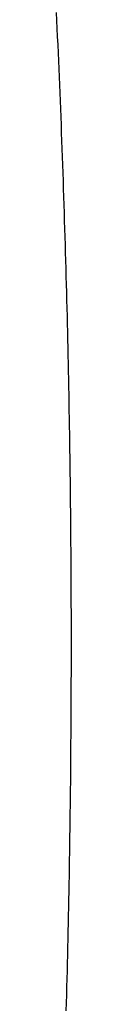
# Model space of a CAD drawing. Extents: x 637 to 3230, y 885 to 2745.
# Tile 53 of 151: x 2036.949 to 2037.319, y 1795.601 to 1820.173. Entities that reach past the tile are written whole.
import ezdxf

# ---------------------------------------------------------------- set-up
doc = ezdxf.new("R2010")
doc.units = 0
doc.layers.add('KF_GRAVIS_15_LEFT', color=7, linetype='CONTINUOUS')

# ---------------------------------------------------------------- blocks, each defined once
blk = doc.blocks.new('*U13')
at = {"layer": 'KF_GRAVIS_15_LEFT'}
blk.add_polyline3d([(-179.374, -457.662, 0), (-179.368, -457.463, 0), (-179.363, -457.264, 0), (-179.358, -457.065, 0), (-179.353, -456.866, 0), (-179.348, -456.668, 0), (-179.343, -456.469, 0), (-179.338, -456.271, 0), (-179.334, -456.073, 0), (-179.329, -455.875, 0), (-179.325, -455.677, 0), (-179.321, -455.479, 0), (-179.317, -455.282, 0), (-179.313, -455.084, 0), (-179.309, -454.887, 0), (-179.305, -454.69, 0), (-179.302, -454.493, 0), (-179.298, -454.296, 0), (-179.295, -454.1, 0), (-179.292, -453.903, 0), (-179.288, -453.707, 0), (-179.285, -453.511, 0), (-179.282, -453.315, 0), (-179.28, -453.12, 0), (-179.277, -452.924, 0), (-179.274, -452.729, 0), (-179.272, -452.534, 0), (-179.27, -452.339, 0), (-179.268, -452.144, 0), (-179.265, -451.949, 0), (-179.263, -451.755, 0), (-179.262, -451.561, 0), (-179.26, -451.367, 0), (-179.258, -451.173, 0), (-179.257, -450.98, 0), (-179.255, -450.786, 0), (-179.254, -450.593, 0), (-179.253, -450.4, 0), (-179.252, -450.207, 0), (-179.251, -450.015, 0), (-179.25, -449.822, 0), (-179.249, -449.63, 0), (-179.249, -449.438, 0), (-179.248, -449.247, 0), (-179.248, -449.055, 0), (-179.247, -448.864, 0), (-179.247, -448.673, 0), (-179.247, -448.482, 0), (-179.247, -448.291, 0), (-179.248, -448.1, 0), (-179.248, -447.909, 0), (-179.248, -447.717, 0), (-179.249, -447.526, 0), (-179.249, -447.334, 0), (-179.25, -447.142, 0), (-179.251, -446.95, 0), (-179.252, -446.758, 0), (-179.253, -446.565, 0), (-179.254, -446.373, 0), (-179.256, -446.18, 0), (-179.257, -445.987, 0), (-179.259, -445.794, 0), (-179.26, -445.601, 0), (-179.262, -445.407, 0), (-179.264, -445.213, 0), (-179.266, -445.02, 0), (-179.268, -444.826, 0), (-179.27, -444.632, 0), (-179.272, -444.437, 0), (-179.275, -444.243, 0), (-179.278, -444.048, 0), (-179.28, -443.854, 0), (-179.283, -443.659, 0), (-179.286, -443.464, 0), (-179.289, -443.268, 0), (-179.292, -443.073, 0), (-179.295, -442.878, 0), (-179.299, -442.682, 0), (-179.302, -442.486, 0), (-179.306, -442.29, 0), (-179.31, -442.094, 0), (-179.313, -441.898, 0), (-179.317, -441.702, 0), (-179.321, -441.505, 0), (-179.326, -441.309, 0), (-179.33, -441.112, 0), (-179.334, -440.915, 0), (-179.339, -440.718, 0), (-179.344, -440.521, 0), (-179.348, -440.324, 0), (-179.353, -440.126, 0), (-179.358, -439.929, 0), (-179.363, -439.731, 0), (-179.369, -439.533, 0), (-179.374, -439.335, 0), (-179.379, -439.137, 0), (-179.385, -438.939, 0), (-179.391, -438.741, 0), (-179.397, -438.543, 0), (-179.403, -438.344, 0), (-179.409, -438.146, 0), (-179.415, -437.947, 0), (-179.421, -437.748, 0), (-179.427, -437.549, 0), (-179.434, -437.35, 0), (-179.441, -437.151, 0), (-179.447, -436.952, 0), (-179.454, -436.753, 0), (-179.461, -436.553, 0), (-179.468, -436.354, 0), (-179.476, -436.154, 0), (-179.483, -435.954, 0), (-179.491, -435.754, 0), (-179.498, -435.555, 0), (-179.506, -435.355, 0), (-179.514, -435.154, 0), (-179.522, -434.954, 0), (-179.53, -434.754, 0), (-179.538, -434.554, 0), (-179.546, -434.353, 0), (-179.555, -434.153, 0), (-179.563, -433.952, 0), (-179.572, -433.751, 0), (-179.581, -433.551, 0), (-179.59, -433.35, 0), (-179.599, -433.149, 0), (-179.608, -432.948, 0), (-179.617, -432.747, 0)], dxfattribs=at)

msp = doc.modelspace()

# ---------------------------------------------------------------- block references
at = {"layer": 'KF_GRAVIS_15_LEFT'}
msp.add_blockref('*U13', (2216.566, 2253.101), dxfattribs=at)

doc.saveas('drawing.dxf')
